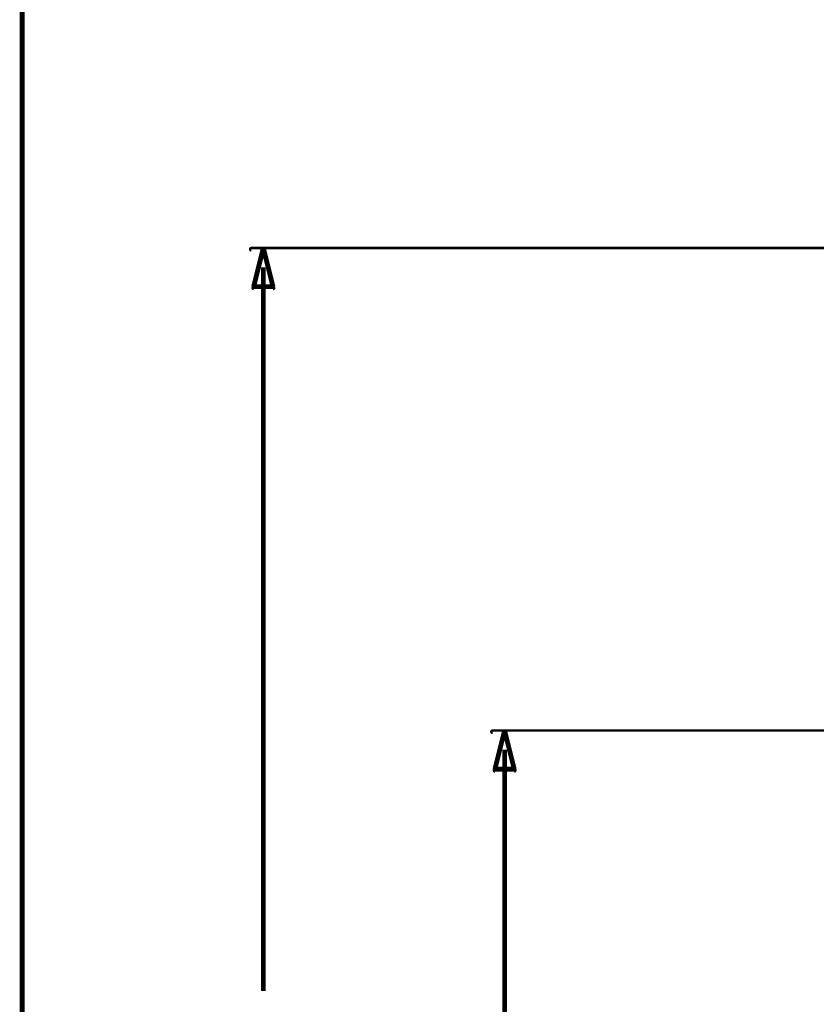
# Model space of a CAD drawing. Extents: x 35 to 575, y 26 to 553.
# Tile 21 of 125: x 55 to 88, y 209 to 249. Entities that reach past the tile are written whole.
import ezdxf

# ---------------------------------------------------------------- set-up
doc = ezdxf.new("R2010")
doc.units = 0
doc.layers.add('DIMENSIONS', color=3, linetype='CONTINUOUS')

msp = doc.modelspace()

# ---------------------------------------------------------------- linework, layer by layer
at = {"layer": 'DIMENSIONS', "color": 94}
for points in [[(55, 175.8, 0.1, 0.1, 1), (55, 175.8, 0, 0, 0), (55, 175.8, 0, 0, 0), (55, 175.8, 0.2, 0.2, 0), (55, 273.1, 0.2, 0.2, 0), (55, 273.1, 0, 0, 0), (55, 273.1, 0.1, 0.1, 0), (55, 273.1, 0.1, 0.1, 1), (55, 273.1, 0, 0, 0)], [(180.1, 239.9, 0.1, 0.1, 1), (180.1, 240, 0, 0, 0), (180.1, 240, 0, 0, 0), (180.1, 240, 0.1, 0.1, 0), (64.5, 240, 0.1, 0.1, 0), (64.5, 240, 0, 0, 0), (64.5, 240, 0.1, 0.1, 0), (64.5, 240, 0.1, 0.1, 1), (64.5, 239.9, 0, 0, 0)], [(65, 239.2, 0.1, 0.1, 1), (65, 239.2, 0, 0, 0), (65, 239.2, 0, 0, 0), (65, 239.2, 0.2, 0.2, 0), (65, 209.2, 0.2, 0.2, 0), (65, 209.2, 0, 0, 0), (65, 209.2, 0.1, 0.1, 0), (65, 209.2, 0.1, 0.1, 1), (65, 209.2, 0, 0, 0)], [(149.5, 219.9, 0.1, 0.1, 1), (149.5, 220, 0, 0, 0), (149.5, 220, 0, 0, 0), (149.5, 220, 0.1, 0.1, 0), (74.5, 220, 0.1, 0.1, 0), (74.5, 220, 0, 0, 0), (74.5, 220, 0.1, 0.1, 0), (74.5, 220, 0.1, 0.1, 1), (74.5, 219.9, 0, 0, 0)], [(75, 219.2, 0.1, 0.1, 1), (75, 219.2, 0, 0, 0), (75, 219.2, 0, 0, 0), (75, 219.2, 0.2, 0.2, 0), (75, 199.2, 0.2, 0.2, 0), (75, 199.2, 0, 0, 0), (75, 199.2, 0.1, 0.1, 0), (75, 199.2, 0.1, 0.1, 1), (75, 199.2, 0, 0, 0)]]:
    msp.add_lwpolyline(points, format="xyseb", dxfattribs=at)
for points in [[(65, 240, 0.1, 0.1, 1), (65, 240, 0, 0, 0), (65, 240, 0, 0, 0), (65, 240, 0.2, 0.2, 0), (65.4, 238.4, 0, 0, 0), (65.4, 238.4, 0.1, 0.1, 0), (65.4, 238.4, 0.1, 0.1, 1), (65.4, 238.4, 0, 0, 0), (65.4, 238.3, 0.1, 0.1, 1), (65.4, 238.4, 0, 0, 0), (65.4, 238.4, 0, 0, 0), (65.4, 238.4, 0.2, 0.2, 0), (64.6, 238.4, 0, 0, 0), (64.6, 238.4, 0.1, 0.1, 0), (64.6, 238.4, 0.1, 0.1, 1), (64.6, 238.3, 0, 0, 0), (64.6, 238.4, 0.1, 0.1, 1), (64.6, 238.4, 0, 0, 0), (64.6, 238.4, 0, 0, 0), (64.6, 238.4, 0.2, 0.2, 0), (65, 240, 0.2, 0.2, 0), (65, 240, 0, 0, 0), (65, 240, 0.1, 0.1, 0), (65, 240, 0.1, 0.1, 1), (65, 240, 0, 0, 0)], [(75, 220, 0.1, 0.1, 1), (75, 220, 0, 0, 0), (75, 220, 0, 0, 0), (75, 220, 0.2, 0.2, 0), (75.4, 218.4, 0, 0, 0), (75.4, 218.4, 0.1, 0.1, 0), (75.4, 218.4, 0.1, 0.1, 1), (75.4, 218.4, 0, 0, 0), (75.4, 218.3, 0.1, 0.1, 1), (75.4, 218.4, 0, 0, 0), (75.4, 218.4, 0, 0, 0), (75.4, 218.4, 0.2, 0.2, 0), (74.6, 218.4, 0, 0, 0), (74.6, 218.4, 0.1, 0.1, 0), (74.6, 218.4, 0.1, 0.1, 1), (74.6, 218.3, 0, 0, 0), (74.6, 218.4, 0.1, 0.1, 1), (74.6, 218.4, 0, 0, 0), (74.6, 218.4, 0, 0, 0), (74.6, 218.4, 0.2, 0.2, 0), (75, 220, 0.2, 0.2, 0), (75, 220, 0, 0, 0), (75, 220, 0.1, 0.1, 0), (75, 220, 0.1, 0.1, 1), (75, 220, 0, 0, 0)]]:
    msp.add_lwpolyline(points, format="xyseb", close=True, dxfattribs=at)

doc.saveas('drawing.dxf')
